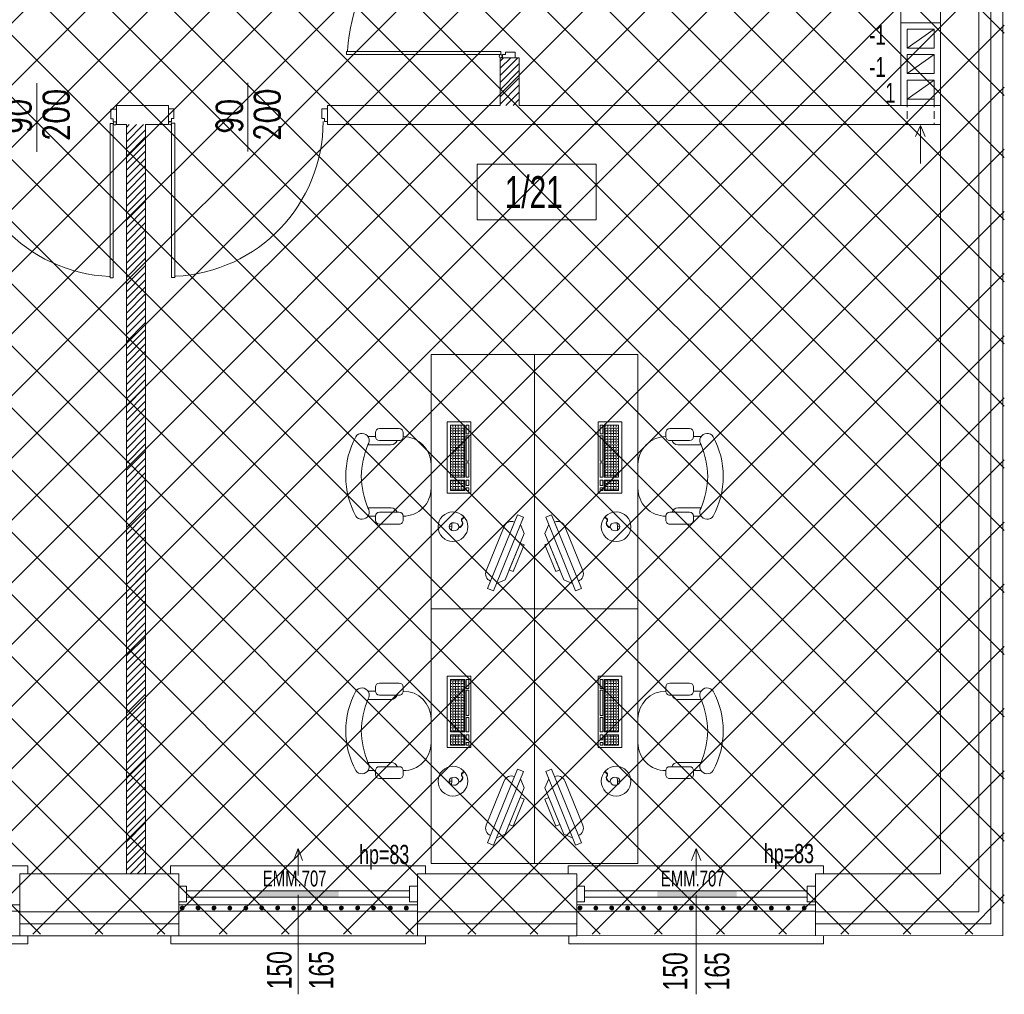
# Model space of a CAD drawing. Header units: millimetres. Extents: x 6354466 to 6508314, y -1889048 to -1342748.
# Tile 100 of 134: x 6422187 to 6428375, y -1661211 to -1655084. Entities that reach past the tile are written whole.
import ezdxf
from ezdxf.enums import TextEntityAlignment as Align

# ---------------------------------------------------------------- set-up
doc = ezdxf.new("R2010")
doc.units = ezdxf.units.MM
doc.linetypes.add('HIDDEN', pattern=[0.375, 0.25, -0.125])
for name, color, linetype, lineweight in [('kominy', 162, 'Continuous', 13), ('L-2', 167, 'Continuous', 13), ('L-3', 10, 'Continuous', 18), ('L-4', 92, 'Continuous', 20), ('L-5', 152, 'Continuous', 9), ('L-DRZWI', 146, 'Continuous', 13), ('L-HATCH', 252, 'Continuous', 5), ('L-hatch ociepl', 252, 'Continuous', 5), ('L-OKNA', 144, 'Continuous', 20), ('L-sanitarne', 142, 'Continuous', 9), ('L-TXT', 141, 'Continuous', 9), ('łóżka', 230, 'Continuous', 9)]:
    doc.layers.add(name, color=color, linetype=linetype, lineweight=lineweight)
doc.styles.add('100', font='cdmsimpl.shx', dxfattribs={"width": 0.7, "height": 100, "bigfont": 'cdmbigpl.shx'})
doc.styles.add('125', font='cdmsimpl.shx', dxfattribs={"width": 0.7, "height": 125})
doc.styles.add('160', font='simplex.shx', dxfattribs={"width": 0.8, "height": 160})
doc.styles.add('200', font='cdmsimpl.shx', dxfattribs={"width": 0.7, "height": 200})
doc.styles.add('250', font='cdmsimpl.shx', dxfattribs={"width": 0.7, "height": 250})
doc.styles.add('CDM', font='cdmsimpl.shx', dxfattribs={"width": 0.8, "bigfont": 'cdmbigpl.shx'})
doc.styles.add('SIMPLEX', font='cdmsimpl.shx', dxfattribs={"width": 0.7, "bigfont": 'cdmbigpl.shx'})
doc.linetypes.add('BATTING', pattern='A,0.00254,-2.54,[134,ltypeshp.shx,S=2.54,R=0,X=-2.54,Y=0],-5.08,[134,ltypeshp.shx,S=2.54,R=180,X=2.54,Y=0],-2.54', length=10.16254)

# ---------------------------------------------------------------- blocks, each defined once
blk = doc.blocks.new('STOLIK2')
h = blk.add_hatch()
h.set_pattern_fill('ANGLE', color=256, scale=0.25, style=0)
h.set_pattern_definition([(360, (-4499.488, 29427.6887), (-2e-16, -1.74625), [1.27, -0.47625]), (270, (-4499.488, 29427.6887), (-1.74625, 1e-16), [1.27, -0.47625])])
h.paths.add_polyline_path([(-130.91, 53.71), (-98.09, 53.71), (-98.09, 62.85), (-130.91, 62.85)])
h.paths.add_polyline_path([(-96.21, 62.85), (-89.68, 62.85), (-89.68, 53.71), (-96.21, 53.71)])
for p, q in [((-123.63, 114.71), (-123.63, 110)), ((-118.46, 114.66), (-118.46, 100.01)), ((-78.81, 114.66), (-78.81, 100.01)), ((-73.63, 110), (-73.63, 114.71)), ((-128.63, 107.5), (-128.63, 95)), ((-126.13, 110), (-123.63, 110)), ((-121.13, 107.5), (-121.13, 95)), ((-76.13, 107.5), (-76.13, 95)), ((-71.13, 110), (-73.63, 110)), ((-68.63, 107.5), (-68.63, 95)), ((-126.13, 92.5), (-123.63, 92.5)), ((-71.13, 92.5), (-73.63, 92.5)), ((-82.5, 75), (-67.5, 75)), ((-66.98, 62.06), (-69.24, 62)), ((-67.03, 63.7), (-66.98, 62.06)), ((-66.98, 62.06), (-64.73, 62.12)), ((-28.19, 39.5), (-74.53, 20.73)), ((-26.69, 35.8), (-28.19, 39.5)), ((-73.03, 17.02), (-26.69, 35.8)), ((-31.32, 33.92), (-33.69, 28.34)), ((-62.81, 16.54), (-33.69, 28.34)), ((-74.53, 20.73), (-73.03, 17.02)), ((-68.39, 18.9), (-62.81, 16.54))]:
    blk.add_line(p, q)
for points in [[(-15.34, 75), (-175.34, 75), (-175.34, 10), (-15.34, 10)], [(-133.01, 49.97), (-88.12, 49.97), (-88.12, 64.97), (-133.01, 64.97)], [(-130.91, 53.71), (-98.09, 53.71), (-98.09, 62.85), (-130.91, 62.85)], [(-96.21, 62.85), (-89.68, 62.85), (-89.68, 53.71), (-96.21, 53.71)], [(-66.58, 57.62), (-66.92, 57.61), (-66.9, 56.72), (-66.55, 56.73)], [(-125.34, 52.96), (-130.91, 52.96), (-130.91, 51.3), (-125.34, 51.3)], [(-124.22, 51.3), (-108.26, 51.3), (-108.26, 52.96), (-124.22, 52.96)], [(-107.14, 52.96), (-98.09, 52.96), (-98.09, 51.3), (-107.14, 51.3)], [(-96.21, 52.96), (-92.95, 52.96), (-92.95, 51.3), (-96.21, 51.3)], [(-89.68, 52.96), (-91.34, 52.96), (-91.34, 51.3), (-89.68, 51.3)], [(-39.83, 25.85), (-56.67, 19.03), (-55.66, 16.54), (-38.82, 23.36)]]:
    blk.add_lwpolyline(points, close=True)
blk.add_lwpolyline([(-32.82, 37.63), (-32.82, 37.63, 0.414214), (-39.33, 40.38), (-67.14, 29.12, 0.414214), (-69.9, 22.61), (-69.9, 22.61)], format="xyb", close=True)
blk.add_circle((-67, 61.24), 9.34)
for centre, radius, start, end in [((-98.54, 75.49), 53.13, 90.09687, 118.07249), ((-98.72, 75.49), 53.13, 61.92751, 89.90313), ((-121.01, 118.51), 4.62, 123.34927, 303.47427), ((-97.85, 66.23), 52.63, 90.85052, 113.04971), ((-99.41, 66.23), 52.63, 66.95029, 89.14948), ((-76.26, 118.51), 4.62, 236.52573, 56.65073), ((-126.13, 107.5), 2.5, 90, 180), ((-123.63, 107.5), 2.5, 0, 90), ((-73.63, 107.5), 2.5, 90, 180), ((-71.13, 107.5), 2.5, 0, 90), ((-122.21, 100.01), 3.75, 286.67209, 0), ((-75.06, 100.01), 3.75, 180, 253.35509), ((-126.13, 95), 2.5, 180, 270), ((-123.63, 95), 2.5, 270, 0), ((-73.63, 95), 2.5, 180, 270), ((-71.13, 95), 2.5, 270, 0), ((-106.13, 92.5), 17.5, 180, 270), ((-91.13, 92.5), 17.5, 270, 0)]:
    blk.add_arc(centre, radius, start, end)
at = {"extrusion": (0, 0, -1)}
blk.add_ellipse((-66.95, 60.65), major_axis=(-0.08, 3.05), ratio=0.834162, dxfattribs=at)
for points, knots in [([(-66.9, 56.72), (-67.66, 55.94), (-69.06, 54.51), (-71.62, 56.7), (-72.55, 54.4), (-73.6, 54.95), (-74.15, 55.24)], [0, 0, 0, 0, 2.841116, 5.231607, 6.614689, 8.161976, 8.161976, 8.161976, 8.161976]), ([(-66.56, 56.73), (-66.88, 56.4), (-67.03, 56.25), (-67.49, 55.8), (-67.81, 55.53), (-68.44, 55.18), (-68.73, 55.08), (-69.2, 55.06), (-69.36, 55.07), (-69.68, 55.15), (-69.83, 55.2), (-70.27, 55.37), (-70.55, 55.51), (-70.97, 55.68), (-71.14, 55.72), (-71.35, 55.74), (-71.42, 55.73), (-71.54, 55.7), (-71.58, 55.67), (-71.72, 55.56), (-71.82, 55.44), (-72.02, 55.17), (-72.13, 55.02), (-72.33, 54.8), (-72.42, 54.73), (-72.62, 54.62), (-72.74, 54.58), (-72.96, 54.56), (-73.07, 54.56), (-73.36, 54.61), (-73.54, 54.68), (-73.72, 54.76)], [0, 0, 0, 0, 0.557194, 0.557194, 1.671582, 1.671582, 2.519282, 2.519282, 2.939271, 2.939271, 3.35926, 3.35926, 4.143879, 4.143879, 4.704066, 4.704066, 5.061527, 5.061527, 5.357017, 5.357017, 5.838332, 5.838332, 6.319648, 6.319648, 6.605434, 6.605434, 6.891219, 6.891219, 7.177005, 7.177005, 7.662218, 7.662218, 7.662218, 7.662218])]:
    blk.add_open_spline(points, degree=3, knots=knots)
blk = doc.blocks.new('opis pom')
at = {"color": 0}
blk.add_lwpolyline([(252896.7, -40976.9), (253643.9, -40976.9), (253643.9, -41326.9), (252896.7, -41326.9)], close=True, dxfattribs=at)
at = {"layer": 'L-4', "lineweight": 30, "style": '250', "width": 0.7}
blk.add_attdef('2', text='', height=250, dxfattribs=at).set_placement((253252.2, -41151.9), align=Align.MIDDLE_CENTER)
blk = doc.blocks.new('*U93')
for p, q in [((-5, 0), (-5, -5)), ((5, -5), (5, 0)), ((-5, -5), (5, -5)), ((-2, -5), (-2, -145)), ((2, -5), (2, -145)), ((-5, -150), (-5, -145)), ((-5, -145), (5, -145)), ((5, -145), (5, -150))]:
    blk.add_line(p, q)
blk = doc.blocks.new('*U196')
for p, q in [((-500, 203), (-500, -227.5)), ((-1000, 40), (-1000, -40)), ((-965, 40), (-1000, 40)), ((-965, -20), (-965, 40)), ((-35, -20), (-35, 40)), ((-35, 40), (0, 40)), ((-1000, -40), (-980, -40)), ((-980, -40), (-980, -20)), ((-980, -20), (-965, -20)), ((-20, -50), (-40, -50)), ((-40, -50), (-40, -1020)), ((-20, -20), (-35, -20)), ((-20, -40), (-20, -20)), ((0, -40), (-20, -40)), ((-20, -50), (-20, -60)), ((-20, -1020), (-20, -50)), ((-40, -1020), (-20, -1020))]:
    blk.add_line(p, q)
for points in [[(0, 40), (0, -40)], [(-20, -50), (-20, -1020)]]:
    blk.add_lwpolyline(points)
blk.add_circle((-10, -50), 10)
blk.add_arc((1.9, -39.2), 974.1, 180.04583, 267.27416)
at = {"style": 'CDM', "width": 0.8, "flags": 1}
blk.add_attdef('POZIOM', (-915.2, 99.6), '', height=125, dxfattribs=at)
at = {"style": '160', "width": 0.8}
blk.add_attdef('SZER', text='', height=160, rotation=90, dxfattribs=at).set_placement((-489.1, -6.1), align=Align.BOTTOM_CENTER)
blk.add_attdef('WYS', text='', height=160, rotation=90, dxfattribs=at).set_placement((-459, 3.2), align=Align.TOP_CENTER)
blk = doc.blocks.new('*U197')
for p, q in [((500, 203), (500, -227.5)), ((35, 40), (0, 40)), ((35, -20), (35, 40)), ((965, -20), (965, 40)), ((965, 40), (1000, 40)), ((1000, 40), (1000, -40)), ((0, -40), (20, -40)), ((20, -40), (20, -20)), ((20, -20), (35, -20)), ((20, -50), (20, -60)), ((20, -50), (40, -50)), ((20, -1020), (20, -50)), ((40, -50), (40, -1020)), ((980, -20), (965, -20)), ((980, -40), (980, -20)), ((1000, -40), (980, -40)), ((40, -1020), (20, -1020))]:
    blk.add_line(p, q)
for points in [[(0, 40), (0, -40)], [(20, -50), (20, -1020)]]:
    blk.add_lwpolyline(points)
blk.add_circle((10, -50), 10)
blk.add_arc((-1.9, -39.2), 974.1, 272.72584, 359.95417)
at = {"style": '160', "width": 0.8}
blk.add_attdef('SZER', text='', height=160, rotation=90, dxfattribs=at).set_placement((510.9, -6.1), align=Align.BOTTOM_CENTER)
at = {"style": 'CDM', "width": 0.8, "flags": 1}
blk.add_attdef('POZIOM', (891.4, 99.6), '', height=125, dxfattribs=at)
at = {"style": '160', "width": 0.8}
blk.add_attdef('WYS', text='', height=160, rotation=90, dxfattribs=at).set_placement((541, 3.2), align=Align.TOP_CENTER)
blk = doc.blocks.new('*U198')
for p, q in [((-500, 203), (-500, -227.5)), ((-1000, 40), (-1000, -40)), ((-965, 40), (-1000, 40)), ((-965, -20), (-965, 40)), ((-35, -20), (-35, 40)), ((-35, 40), (0, 40)), ((-1000, -40), (-980, -40)), ((-980, -40), (-980, -20)), ((-980, -20), (-965, -20)), ((-20, -50), (-40, -50)), ((-40, -50), (-40, -1020)), ((-20, -20), (-35, -20)), ((-20, -40), (-20, -20)), ((0, -40), (-20, -40)), ((-20, -50), (-20, -60)), ((-20, -1020), (-20, -50)), ((-40, -1020), (-20, -1020))]:
    blk.add_line(p, q)
for points in [[(0, 40), (0, -40)], [(-20, -50), (-20, -1020)]]:
    blk.add_lwpolyline(points)
blk.add_circle((-10, -50), 10)
blk.add_arc((1.9, -39.2), 974.1, 180.04583, 267.27416)
at = {"style": 'CDM', "width": 0.8, "flags": 1}
blk.add_attdef('POZIOM', (-915.2, 99.6), '', height=125, dxfattribs=at)
at = {"style": '160', "width": 0.8}
blk.add_attdef('SZER', text='', height=160, rotation=90, dxfattribs=at).set_placement((-489.1, -6.1), align=Align.BOTTOM_CENTER)
blk.add_attdef('WYS', text='', height=160, rotation=90, dxfattribs=at).set_placement((-459, 3.2), align=Align.TOP_CENTER)

msp = doc.modelspace()

# ---------------------------------------------------------------- hatches: boundary and pattern name
at = {"layer": 'L-HATCH', "ltscale": 10, "transparency": 33554687}
h = msp.add_hatch(dxfattribs=at)
h.set_pattern_fill('ANSI37', color=252, scale=87)
h.set_pattern_definition([(45, (-48871.55, 200010.94), (-195.320571, 195.320571), []), (135, (-48871.55, 200010.94), (-195.320571, -195.320571), [])])
h.paths.add_polyline_path([(6428375.3, -1646723.4), (6413285.3, -1646723.4), (6413285.3, -1660832.4), (6428375.3, -1660832.4)])
at = {"layer": 'L-HATCH', "lineweight": 13, "ltscale": 8}
h = msp.add_hatch(dxfattribs=at)
h.set_pattern_fill('ANSI31', color=8, scale=10)
h.set_pattern_definition([(45, (-6473376.668, 1474391.444), (-22.4506403, 22.4506403), [])])
h.paths.add_polyline_path([(6425220.2, -1655323.4), (6425207.4, -1655323.4), (6425207.4, -1655623.4), (6425327.4, -1655623.4), (6425327.4, -1655323.4), (6425310.2, -1655323.4), (6425230.2, -1655323.4)], is_closed=False)
h = msp.add_hatch(dxfattribs=at)
h.set_pattern_fill('ANSI31', color=8, scale=10)
h.set_pattern_definition([(45, (-12796288.158, 3150690.13), (-22.450640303, 22.450640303), [])])
h.paths.add_polyline_path([(6422857.6, -1660453.4), (6422977.6, -1660453.4), (6422975.6, -1655743.4), (6422895.6, -1655743.4), (6422857.6, -1655743.4), (6422857.6, -1660453.4)])
at = {"layer": 'L-sanitarne', "lineweight": 13}
h = msp.add_hatch(color=256, dxfattribs=at)
h.paths.add_polyline_path([(6423693.1, -1660564.5), (6423693.1, -1660597.2), (6423963.2, -1660597.2), (6423963.2, -1660564.5)])
h.paths.add_polyline_path([(6423963.2, -1660564.5), (6423963.2, -1660597.2), (6424192.2, -1660597.2), (6424192.2, -1660564.5)])
h = msp.add_hatch(color=256, dxfattribs=at)
h.paths.add_polyline_path([(6426194.8, -1660564.5), (6426194.8, -1660597.2), (6426464.8, -1660597.2), (6426464.8, -1660564.5)])
h.paths.add_polyline_path([(6426464.8, -1660564.5), (6426464.8, -1660597.2), (6426693.8, -1660597.2), (6426693.8, -1660564.5)])

# ---------------------------------------------------------------- linework, layer by layer
at = {"layer": 'kominy', "lineweight": 13}
for p, q in [((6427765.3, -1655263.4), (6427935.3, -1655143.4)), ((6427765.3, -1655423.4), (6427935.3, -1655303.4)), ((6427765.3, -1655583.4), (6427935.3, -1655463.4))]:
    msp.add_line(p, q, dxfattribs=at)
at = {"layer": 'kominy', "lineweight": 13, "ltscale": 8}
msp.add_lwpolyline([(6427975.3, -1655623.4), (6427975.3, -1653963.4)], dxfattribs=at)
for points in [[(6427725.3, -1654743.4), (6427975.3, -1654743.4), (6427975.3, -1655103.4), (6427725.3, -1655103.4)], [(6427725.3, -1655103.4), (6427975.3, -1655103.4), (6427975.3, -1655623.4), (6427725.3, -1655623.4)]]:
    msp.add_lwpolyline(points, close=True, dxfattribs=at)
at = {"layer": 'kominy', "lineweight": 13}
for points in [[(6427765.3, -1655263.4), (6427935.3, -1655263.4), (6427935.3, -1655143.4), (6427765.3, -1655143.4)], [(6427765.3, -1655423.4), (6427935.3, -1655423.4), (6427935.3, -1655303.4), (6427765.3, -1655303.4)], [(6427765.3, -1655583.4), (6427935.3, -1655583.4), (6427935.3, -1655463.4), (6427765.3, -1655463.4)]]:
    msp.add_lwpolyline(points, close=True, dxfattribs=at)
at = {"layer": 'L-2', "lineweight": 13}
for p, q in [((6423188.2, -1660453.4), (6422188.2, -1660453.4)), ((6422188.2, -1660453.4), (6422188.2, -1660693.4)), ((6423188.2, -1660453.4), (6423188.2, -1660693.4)), ((6425688.2, -1660453.4), (6424688.2, -1660453.4)), ((6425688.2, -1660453.4), (6425688.2, -1660693.4))]:
    msp.add_line(p, q, dxfattribs=at)
at = {"layer": 'L-2', "lineweight": 13, "ltscale": 10}
for p, q in [((6424688.2, -1660453.4), (6424688.2, -1660693.4)), ((6427188.2, -1660453.4), (6427188.2, -1660693.4))]:
    msp.add_line(p, q, dxfattribs=at)
at = {"layer": 'L-2', "lineweight": 13, "ltscale": 8}
msp.add_line((6427188.2, -1660453.4), (6427975.3, -1660453.4), dxfattribs=at)
for points in [[(6428215.3, -1660693.4), (6428215.3, -1646873.4)], [(6427975.3, -1655623.4), (6427975.3, -1647113.4)], [(6427975.3, -1660453.4), (6427975.3, -1654743.4)], [(6422188.2, -1660693.4), (6423188.2, -1660693.4)], [(6424688.2, -1660693.4), (6425688.2, -1660693.4)], [(6427188.2, -1660693.4), (6428215.3, -1660693.4)]]:
    msp.add_lwpolyline(points, dxfattribs=at)
at = {"layer": 'L-4', "lineweight": 13, "ltscale": 10}
for p, q in [((6425207.4, -1655323.4), (6425327.4, -1655323.4)), ((6425207.4, -1655323.4), (6425207.4, -1655623.4)), ((6425327.4, -1655623.4), (6425327.4, -1655323.4)), ((6422795.5, -1655623.4), (6422795.5, -1655743.4)), ((6422795.5, -1655623.4), (6423122, -1655623.4)), ((6423122, -1655623.4), (6423122, -1655743.4)), ((6424122, -1655623.4), (6424122, -1655743.4)), ((6424122, -1655623.4), (6425207.4, -1655623.4)), ((6425327.4, -1655623.4), (6427975.3, -1655623.4)), ((6422795.5, -1655743.4), (6422857.6, -1655743.4)), ((6422857.6, -1660453.4), (6422857.6, -1655743.4)), ((6422977.6, -1660453.4), (6422977.6, -1655743.4)), ((6422977.6, -1655743.4), (6423122, -1655743.4)), ((6424122, -1655743.4), (6427975.3, -1655743.4)), ((6427847.6, -1655748.5), (6427816.2, -1655817.6)), ((6427847.6, -1655748.5), (6427847.6, -1655987.9)), ((6427847.6, -1655748.5), (6427879, -1655817.6))]:
    msp.add_line(p, q, dxfattribs=at)
at = {"layer": 'L-5', "lineweight": 13, "ltscale": 5}
for p, q in [((6428365.3, -1660843.4), (6428365.3, -1646723.4)), ((6420634.9, -1660403.4), (6422238.2, -1660403.4)), ((6422238.2, -1660403.4), (6422238.2, -1660453.4)), ((6423134.9, -1660403.4), (6424738.2, -1660403.4)), ((6423134.9, -1660403.4), (6423134.9, -1660453.4)), ((6424738.2, -1660403.4), (6424738.2, -1660453.4)), ((6425634.9, -1660403.4), (6427238.2, -1660403.4)), ((6425634.9, -1660403.4), (6425634.9, -1660453.4)), ((6427238.2, -1660403.4), (6427238.2, -1660453.4)), ((6422238.2, -1660893.4), (6422238.2, -1660843.4)), ((6423138.2, -1660843.4), (6423138.2, -1660893.4)), ((6424738.2, -1660893.4), (6424738.2, -1660843.4)), ((6425638.2, -1660843.4), (6425638.2, -1660893.4)), ((6427238.2, -1660893.4), (6427238.2, -1660843.4)), ((6420638.2, -1660893.4), (6422238.2, -1660893.4)), ((6423138.2, -1660893.4), (6424738.2, -1660893.4)), ((6425638.2, -1660893.4), (6427238.2, -1660893.4))]:
    msp.add_line(p, q, dxfattribs=at)
at = {"layer": 'L-5', "lineweight": 13, "ltscale": 8}
for p, q in [((6422188.2, -1660453.4), (6422188.2, -1660693.4)), ((6424688.2, -1660453.4), (6424688.2, -1660693.4)), ((6427188.2, -1660453.4), (6427188.2, -1660693.4)), ((6422188.2, -1660693.4), (6422188.2, -1660842.8)), ((6423188.2, -1660693.4), (6423188.2, -1660842.9)), ((6424688.2, -1660693.4), (6424688.2, -1660842.8)), ((6425688.2, -1660693.4), (6425688.2, -1660842.9)), ((6427188.2, -1660693.4), (6427188.2, -1660842.8)), ((6415327.2, -1660843), (6428365.3, -1660842.6)), ((6420551.6, -1660843), (6425688.2, -1660842.9))]:
    msp.add_line(p, q, dxfattribs=at)
at = {"layer": 'L-5', "lineweight": 13, "ltscale": 10}
for points in [[(6420688.2, -1660688.4), (6422188.2, -1660688.4), (6422188.2, -1660648.4), (6420688.2, -1660648.4)], [(6423188.2, -1660688.4), (6424688.2, -1660688.4), (6424688.2, -1660648.4), (6423188.2, -1660648.4)], [(6425688.2, -1660688.4), (6427188.2, -1660688.4), (6427188.2, -1660648.4), (6425688.2, -1660648.4)]]:
    msp.add_lwpolyline(points, close=True, dxfattribs=at)
for centre, radius in [((6423208.2, -1660668.4), 12), ((6423208.2, -1660668.4), 11), ((6423208.2, -1660668.4), 10), ((6423208.2, -1660668.4), 9), ((6423208.2, -1660668.4), 8), ((6423208.2, -1660668.4), 7), ((6423208.2, -1660668.4), 6), ((6423208.2, -1660668.4), 5), ((6423208.2, -1660668.4), 4), ((6423208.2, -1660668.4), 3), ((6423208.2, -1660668.4), 3), ((6423208.2, -1660668.4), 2), ((6423208.2, -1660668.4), 1), ((6423308.2, -1660668.4), 12), ((6423308.2, -1660668.4), 11), ((6423308.2, -1660668.4), 10), ((6423308.2, -1660668.4), 9), ((6423308.2, -1660668.4), 8), ((6423308.2, -1660668.4), 7), ((6423308.2, -1660668.4), 6), ((6423308.2, -1660668.4), 5), ((6423308.2, -1660668.4), 4), ((6423308.2, -1660668.4), 3), ((6423308.2, -1660668.4), 3), ((6423308.2, -1660668.4), 2), ((6423308.2, -1660668.4), 1), ((6423408.2, -1660668.4), 12), ((6423408.2, -1660668.4), 11), ((6423408.2, -1660668.4), 10), ((6423408.2, -1660668.4), 9), ((6423408.2, -1660668.4), 8), ((6423408.2, -1660668.4), 7), ((6423408.2, -1660668.4), 6), ((6423408.2, -1660668.4), 5), ((6423408.2, -1660668.4), 4), ((6423408.2, -1660668.4), 3), ((6423408.2, -1660668.4), 3), ((6423408.2, -1660668.4), 2), ((6423408.2, -1660668.4), 1), ((6423508.2, -1660668.4), 12), ((6423508.2, -1660668.4), 11), ((6423508.2, -1660668.4), 10), ((6423508.2, -1660668.4), 9), ((6423508.2, -1660668.4), 8), ((6423508.2, -1660668.4), 7), ((6423508.2, -1660668.4), 6), ((6423508.2, -1660668.4), 5), ((6423508.2, -1660668.4), 4), ((6423508.2, -1660668.4), 3), ((6423508.2, -1660668.4), 3), ((6423508.2, -1660668.4), 2), ((6423508.2, -1660668.4), 1), ((6423608.2, -1660668.4), 12), ((6423608.2, -1660668.4), 11), ((6423608.2, -1660668.4), 10), ((6423608.2, -1660668.4), 9), ((6423608.2, -1660668.4), 8), ((6423608.2, -1660668.4), 7), ((6423608.2, -1660668.4), 6), ((6423608.2, -1660668.4), 5), ((6423608.2, -1660668.4), 4), ((6423608.2, -1660668.4), 3), ((6423608.2, -1660668.4), 3), ((6423608.2, -1660668.4), 2), ((6423608.2, -1660668.4), 1), ((6423708.2, -1660668.4), 12), ((6423708.2, -1660668.4), 11), ((6423708.2, -1660668.4), 10), ((6423708.2, -1660668.4), 9), ((6423708.2, -1660668.4), 8), ((6423708.2, -1660668.4), 7), ((6423708.2, -1660668.4), 6), ((6423708.2, -1660668.4), 5), ((6423708.2, -1660668.4), 4), ((6423708.2, -1660668.4), 3), ((6423708.2, -1660668.4), 3), ((6423708.2, -1660668.4), 2), ((6423708.2, -1660668.4), 1), ((6423808.2, -1660668.4), 12), ((6423808.2, -1660668.4), 11), ((6423808.2, -1660668.4), 10), ((6423808.2, -1660668.4), 9), ((6423808.2, -1660668.4), 8), ((6423808.2, -1660668.4), 7), ((6423808.2, -1660668.4), 6), ((6423808.2, -1660668.4), 5), ((6423808.2, -1660668.4), 4), ((6423808.2, -1660668.4), 3), ((6423808.2, -1660668.4), 3), ((6423808.2, -1660668.4), 2), ((6423808.2, -1660668.4), 1), ((6423908.2, -1660668.4), 12), ((6423908.2, -1660668.4), 11), ((6423908.2, -1660668.4), 10), ((6423908.2, -1660668.4), 9), ((6423908.2, -1660668.4), 8), ((6423908.2, -1660668.4), 7), ((6423908.2, -1660668.4), 6), ((6423908.2, -1660668.4), 5), ((6423908.2, -1660668.4), 4), ((6423908.2, -1660668.4), 3), ((6423908.2, -1660668.4), 3), ((6423908.2, -1660668.4), 2), ((6423908.2, -1660668.4), 1), ((6424008.2, -1660668.4), 12), ((6424008.2, -1660668.4), 11), ((6424008.2, -1660668.4), 10), ((6424008.2, -1660668.4), 9), ((6424008.2, -1660668.4), 8), ((6424008.2, -1660668.4), 7), ((6424008.2, -1660668.4), 6), ((6424008.2, -1660668.4), 5), ((6424008.2, -1660668.4), 4), ((6424008.2, -1660668.4), 3), ((6424008.2, -1660668.4), 3), ((6424008.2, -1660668.4), 2), ((6424008.2, -1660668.4), 1), ((6424108.2, -1660668.4), 12), ((6424108.2, -1660668.4), 11), ((6424108.2, -1660668.4), 10), ((6424108.2, -1660668.4), 9), ((6424108.2, -1660668.4), 8), ((6424108.2, -1660668.4), 7), ((6424108.2, -1660668.4), 6), ((6424108.2, -1660668.4), 5), ((6424108.2, -1660668.4), 4), ((6424108.2, -1660668.4), 3), ((6424108.2, -1660668.4), 3), ((6424108.2, -1660668.4), 2), ((6424108.2, -1660668.4), 1), ((6424208.2, -1660668.4), 12), ((6424208.2, -1660668.4), 11), ((6424208.2, -1660668.4), 10), ((6424208.2, -1660668.4), 9), ((6424208.2, -1660668.4), 8), ((6424208.2, -1660668.4), 7), ((6424208.2, -1660668.4), 6), ((6424208.2, -1660668.4), 5), ((6424208.2, -1660668.4), 4), ((6424208.2, -1660668.4), 3), ((6424208.2, -1660668.4), 3), ((6424208.2, -1660668.4), 2), ((6424208.2, -1660668.4), 1), ((6424311.2, -1660668.4), 12), ((6424311.2, -1660668.4), 11), ((6424311.2, -1660668.4), 10), ((6424311.2, -1660668.4), 9), ((6424311.2, -1660668.4), 8), ((6424311.2, -1660668.4), 7), ((6424311.2, -1660668.4), 6), ((6424311.2, -1660668.4), 5), ((6424311.2, -1660668.4), 4), ((6424311.2, -1660668.4), 3), ((6424311.2, -1660668.4), 3), ((6424311.2, -1660668.4), 2), ((6424311.2, -1660668.4), 1), ((6424411.2, -1660668.4), 12), ((6424411.2, -1660668.4), 11), ((6424411.2, -1660668.4), 10), ((6424411.2, -1660668.4), 9), ((6424411.2, -1660668.4), 8), ((6424411.2, -1660668.4), 7), ((6424411.2, -1660668.4), 6), ((6424411.2, -1660668.4), 5), ((6424411.2, -1660668.4), 4), ((6424411.2, -1660668.4), 3), ((6424411.2, -1660668.4), 3), ((6424411.2, -1660668.4), 2), ((6424411.2, -1660668.4), 1), ((6424517.2, -1660668.4), 12), ((6424517.2, -1660668.4), 11), ((6424517.2, -1660668.4), 10), ((6424517.2, -1660668.4), 9), ((6424517.2, -1660668.4), 8), ((6424517.2, -1660668.4), 7), ((6424517.2, -1660668.4), 6), ((6424517.2, -1660668.4), 5), ((6424517.2, -1660668.4), 4), ((6424517.2, -1660668.4), 3), ((6424517.2, -1660668.4), 3), ((6424517.2, -1660668.4), 2), ((6424517.2, -1660668.4), 1), ((6424617.2, -1660668.4), 12), ((6424617.2, -1660668.4), 11), ((6424617.2, -1660668.4), 10), ((6424617.2, -1660668.4), 9), ((6424617.2, -1660668.4), 8), ((6424617.2, -1660668.4), 7), ((6424617.2, -1660668.4), 6), ((6424617.2, -1660668.4), 5), ((6424617.2, -1660668.4), 4), ((6424617.2, -1660668.4), 3), ((6424617.2, -1660668.4), 3), ((6424617.2, -1660668.4), 2), ((6424617.2, -1660668.4), 1), ((6425708.2, -1660668.4), 12), ((6425708.2, -1660668.4), 11), ((6425708.2, -1660668.4), 10), ((6425708.2, -1660668.4), 9), ((6425708.2, -1660668.4), 8), ((6425708.2, -1660668.4), 7), ((6425708.2, -1660668.4), 6), ((6425708.2, -1660668.4), 5), ((6425708.2, -1660668.4), 4), ((6425708.2, -1660668.4), 3), ((6425708.2, -1660668.4), 3), ((6425708.2, -1660668.4), 2), ((6425708.2, -1660668.4), 1), ((6425808.2, -1660668.4), 12), ((6425808.2, -1660668.4), 11), ((6425808.2, -1660668.4), 10), ((6425808.2, -1660668.4), 9), ((6425808.2, -1660668.4), 8), ((6425808.2, -1660668.4), 7), ((6425808.2, -1660668.4), 6), ((6425808.2, -1660668.4), 5), ((6425808.2, -1660668.4), 4), ((6425808.2, -1660668.4), 3), ((6425808.2, -1660668.4), 3), ((6425808.2, -1660668.4), 2), ((6425808.2, -1660668.4), 1), ((6425908.2, -1660668.4), 12), ((6425908.2, -1660668.4), 11), ((6425908.2, -1660668.4), 10), ((6425908.2, -1660668.4), 9), ((6425908.2, -1660668.4), 8), ((6425908.2, -1660668.4), 7), ((6425908.2, -1660668.4), 6), ((6425908.2, -1660668.4), 5), ((6425908.2, -1660668.4), 4), ((6425908.2, -1660668.4), 3), ((6425908.2, -1660668.4), 3), ((6425908.2, -1660668.4), 2), ((6425908.2, -1660668.4), 1), ((6426008.2, -1660668.4), 12), ((6426008.2, -1660668.4), 11), ((6426008.2, -1660668.4), 10), ((6426008.2, -1660668.4), 9), ((6426008.2, -1660668.4), 8), ((6426008.2, -1660668.4), 7), ((6426008.2, -1660668.4), 6), ((6426008.2, -1660668.4), 5), ((6426008.2, -1660668.4), 4), ((6426008.2, -1660668.4), 3), ((6426008.2, -1660668.4), 3), ((6426008.2, -1660668.4), 2), ((6426008.2, -1660668.4), 1), ((6426108.2, -1660668.4), 12), ((6426108.2, -1660668.4), 11), ((6426108.2, -1660668.4), 10), ((6426108.2, -1660668.4), 9), ((6426108.2, -1660668.4), 8), ((6426108.2, -1660668.4), 7), ((6426108.2, -1660668.4), 6), ((6426108.2, -1660668.4), 5), ((6426108.2, -1660668.4), 4), ((6426108.2, -1660668.4), 3), ((6426108.2, -1660668.4), 3), ((6426108.2, -1660668.4), 2), ((6426108.2, -1660668.4), 1), ((6426208.2, -1660668.4), 12), ((6426208.2, -1660668.4), 11), ((6426208.2, -1660668.4), 10), ((6426208.2, -1660668.4), 9), ((6426208.2, -1660668.4), 8), ((6426208.2, -1660668.4), 7), ((6426208.2, -1660668.4), 6), ((6426208.2, -1660668.4), 5), ((6426208.2, -1660668.4), 4), ((6426208.2, -1660668.4), 3), ((6426208.2, -1660668.4), 3), ((6426208.2, -1660668.4), 2), ((6426208.2, -1660668.4), 1), ((6426308.2, -1660668.4), 12), ((6426308.2, -1660668.4), 11), ((6426308.2, -1660668.4), 10), ((6426308.2, -1660668.4), 9), ((6426308.2, -1660668.4), 8), ((6426308.2, -1660668.4), 7), ((6426308.2, -1660668.4), 6), ((6426308.2, -1660668.4), 5), ((6426308.2, -1660668.4), 4), ((6426308.2, -1660668.4), 3), ((6426308.2, -1660668.4), 3), ((6426308.2, -1660668.4), 2), ((6426308.2, -1660668.4), 1), ((6426408.2, -1660668.4), 12), ((6426408.2, -1660668.4), 11), ((6426408.2, -1660668.4), 10), ((6426408.2, -1660668.4), 9), ((6426408.2, -1660668.4), 8), ((6426408.2, -1660668.4), 7), ((6426408.2, -1660668.4), 6), ((6426408.2, -1660668.4), 5), ((6426408.2, -1660668.4), 4), ((6426408.2, -1660668.4), 3), ((6426408.2, -1660668.4), 3), ((6426408.2, -1660668.4), 2), ((6426408.2, -1660668.4), 1), ((6426508.2, -1660668.4), 12), ((6426508.2, -1660668.4), 11), ((6426508.2, -1660668.4), 10), ((6426508.2, -1660668.4), 9), ((6426508.2, -1660668.4), 8), ((6426508.2, -1660668.4), 7), ((6426508.2, -1660668.4), 6), ((6426508.2, -1660668.4), 5), ((6426508.2, -1660668.4), 4), ((6426508.2, -1660668.4), 3), ((6426508.2, -1660668.4), 3), ((6426508.2, -1660668.4), 2), ((6426508.2, -1660668.4), 1), ((6426608.2, -1660668.4), 12), ((6426608.2, -1660668.4), 11), ((6426608.2, -1660668.4), 10), ((6426608.2, -1660668.4), 9), ((6426608.2, -1660668.4), 8), ((6426608.2, -1660668.4), 7), ((6426608.2, -1660668.4), 6), ((6426608.2, -1660668.4), 5), ((6426608.2, -1660668.4), 4), ((6426608.2, -1660668.4), 3), ((6426608.2, -1660668.4), 3), ((6426608.2, -1660668.4), 2), ((6426608.2, -1660668.4), 1), ((6426708.2, -1660668.4), 12), ((6426708.2, -1660668.4), 11), ((6426708.2, -1660668.4), 10), ((6426708.2, -1660668.4), 9), ((6426708.2, -1660668.4), 8), ((6426708.2, -1660668.4), 7), ((6426708.2, -1660668.4), 6), ((6426708.2, -1660668.4), 5), ((6426708.2, -1660668.4), 4), ((6426708.2, -1660668.4), 3), ((6426708.2, -1660668.4), 3), ((6426708.2, -1660668.4), 2), ((6426708.2, -1660668.4), 1), ((6426811.2, -1660668.4), 12), ((6426811.2, -1660668.4), 11), ((6426811.2, -1660668.4), 10), ((6426811.2, -1660668.4), 9), ((6426811.2, -1660668.4), 8), ((6426811.2, -1660668.4), 7), ((6426811.2, -1660668.4), 6), ((6426811.2, -1660668.4), 5), ((6426811.2, -1660668.4), 4), ((6426811.2, -1660668.4), 3), ((6426811.2, -1660668.4), 3), ((6426811.2, -1660668.4), 2), ((6426811.2, -1660668.4), 1), ((6426911.2, -1660668.4), 12), ((6426911.2, -1660668.4), 11), ((6426911.2, -1660668.4), 10), ((6426911.2, -1660668.4), 9), ((6426911.2, -1660668.4), 8), ((6426911.2, -1660668.4), 7), ((6426911.2, -1660668.4), 6), ((6426911.2, -1660668.4), 5), ((6426911.2, -1660668.4), 4), ((6426911.2, -1660668.4), 3), ((6426911.2, -1660668.4), 3), ((6426911.2, -1660668.4), 2), ((6426911.2, -1660668.4), 1), ((6427017.2, -1660668.4), 12), ((6427017.2, -1660668.4), 11), ((6427017.2, -1660668.4), 10), ((6427017.2, -1660668.4), 9), ((6427017.2, -1660668.4), 8), ((6427017.2, -1660668.4), 7), ((6427017.2, -1660668.4), 6), ((6427017.2, -1660668.4), 5), ((6427017.2, -1660668.4), 4), ((6427017.2, -1660668.4), 3), ((6427017.2, -1660668.4), 3), ((6427017.2, -1660668.4), 2), ((6427017.2, -1660668.4), 1), ((6427117.2, -1660668.4), 12), ((6427117.2, -1660668.4), 11), ((6427117.2, -1660668.4), 10), ((6427117.2, -1660668.4), 9), ((6427117.2, -1660668.4), 8), ((6427117.2, -1660668.4), 7), ((6427117.2, -1660668.4), 6), ((6427117.2, -1660668.4), 5), ((6427117.2, -1660668.4), 4), ((6427117.2, -1660668.4), 3), ((6427117.2, -1660668.4), 3), ((6427117.2, -1660668.4), 2), ((6427117.2, -1660668.4), 1)]:
    msp.add_circle(centre, radius, dxfattribs=at)
at = {"layer": 'L-HATCH', "linetype": 'HIDDEN', "lineweight": 13, "ltscale": 200}
for p, q in [((6427765.3, -1655583.4), (6427765.3, -1655743.4)), ((6427935.3, -1655583.4), (6427935.3, -1655743.4))]:
    msp.add_line(p, q, dxfattribs=at)
at = {"layer": 'L-hatch ociepl', "linetype": 'BATTING', "lineweight": 13, "ltscale": 7}
msp.add_line((6428290.3, -1660767.4), (6428290.3, -1646798.4), dxfattribs=at)
for points in [[(6422188.2, -1660768), (6423188.2, -1660768)], [(6424688.2, -1660768), (6425688.2, -1660768)], [(6427188.2, -1660767.5), (6428290.3, -1660767.4)]]:
    msp.add_lwpolyline(points, dxfattribs=at)
at = {"layer": 'L-sanitarne', "lineweight": 13}
for points in [[(6423936.5, -1660464.6), (6423936.5, -1660295.5), (6423965.5, -1660370.5), (6423936.5, -1660295.5), (6423907.5, -1660370.5)], [(6426438.2, -1660464.6), (6426438.2, -1660295.5), (6426467.2, -1660370.5), (6426438.2, -1660295.5), (6426409.2, -1660370.5)]]:
    msp.add_lwpolyline(points, dxfattribs=at)
at = {"layer": 'L-TXT', "lineweight": 13, "ltscale": 10}
for p, q in [((6423938.2, -1661211.5), (6423938.2, -1660586.3)), ((6426438.2, -1661211.5), (6426438.2, -1660586.3))]:
    msp.add_line(p, q, dxfattribs=at)

# ---------------------------------------------------------------- block references
at = {"layer": 'L-5', "lineweight": 13}
ref = msp.add_blockref('opis pom', (6172165.9, -1615015.9), dxfattribs=at)
ref.add_attrib('2', '1/21', dxfattribs={"layer": 'L-3', "height": 200, "style": '200', "width": 0.7}).set_placement((6425418.1, -1656167.8), align=Align.MIDDLE_CENTER)
at = {"layer": 'L-DRZWI', "lineweight": 13, "ltscale": 8, "rotation": 270}
msp.add_blockref('*U196', (6425260.6, -1655323.4), dxfattribs=at).add_auto_attribs({'WYS': '200', 'SZER': '90'})
at = {"layer": 'L-DRZWI', "lineweight": 13, "ltscale": 8}
for name, p in [('*U198', (6422795.5, -1655686.4)), ('*U197', (6423122, -1655684.9))]:
    msp.add_blockref(name, p, dxfattribs=at).add_auto_attribs({'WYS': '200', 'SZER': '90'})
at = {"layer": 'L-OKNA', "lineweight": 13, "ltscale": 10, "xscale": -10, "yscale": 10, "zscale": 10, "rotation": 270}
for p in [(6424686.5, -1660580.8), (6427186.5, -1660580.8)]:
    msp.add_blockref('*U93', p, dxfattribs=at)
at = {"layer": 'łóżka', "lineweight": 13, "ltscale": 8, "yscale": 10, "zscale": 10}
for p, xscale, rotation in [((6425522.8, -1658941.6), -10, 89.99999999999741), ((6425322.8, -1658941.6), 10, 269.9999999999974), ((6425522.8, -1660541.6), -10, 89.99999999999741), ((6425322.8, -1660541.6), 10, 269.9999999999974)]:
    msp.add_blockref('STOLIK2', p, dxfattribs=dict(at, xscale=xscale, rotation=rotation))

# ---------------------------------------------------------------- texts
at = {"layer": 'L-5', "lineweight": 13, "char_height": 125, "width": 89.582, "attachment_point": 1, "rotation": 0.00215, "style": '125'}
for s, insert in [('-1', (6427526.2, -1655117.2)), ('-1', (6427526.2, -1655318.9)), ('1', (6427626.6, -1655481.4))]:
    msp.add_mtext(s, dxfattribs=dict(at, insert=insert))
at = {"layer": 'L-sanitarne', "lineweight": 13, "char_height": 100, "width": 527.572, "attachment_point": 1, "style": '100'}
for insert in [(6423715, -1660433.4), (6426216.6, -1660433.4)]:
    msp.add_mtext('\\A1;EMM.707', dxfattribs=dict(at, insert=insert))
at = {"layer": 'L-TXT', "lineweight": 13, "style": 'SIMPLEX', "width": 0.7}
for p in [(6424320.2, -1660391.9), (6426863.8, -1660386.5)]:
    msp.add_text('hp=83', height=120, dxfattribs=at).set_placement(p)
at = {"layer": 'L-TXT', "lineweight": 13, "ltscale": 10, "style": 'SIMPLEX', "width": 0.7}
for s, p in [('150', (6423818.8, -1661059.8)), ('165', (6424082.1, -1661059.8)), ('150', (6426306.5, -1661066.9)), ('165', (6426569.8, -1661066.9))]:
    msp.add_text(s, height=153.6, rotation=90, dxfattribs=at).set_placement(p, align=Align.MIDDLE)

doc.saveas('drawing.dxf')
